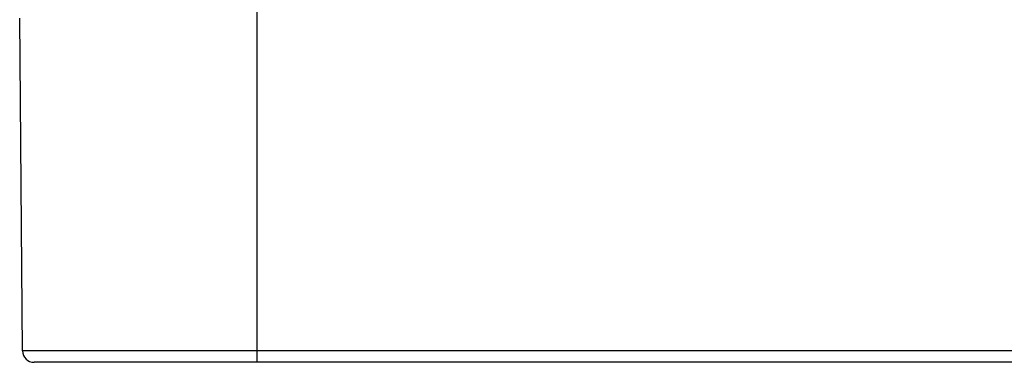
# Model space of a CAD drawing. Header units: millimetres. Extents: x 0 to 1071, y 0 to 742.
# Tile 6 of 127: x 305 to 327, y 182 to 190. Entities that reach past the tile are written whole.
import ezdxf

# ---------------------------------------------------------------- set-up
doc = ezdxf.new("R2010")
doc.units = ezdxf.units.MM
doc.header["$LTSCALE"] = 0.454724
doc.layers.add('NoLayerName_001', color=7, linetype='Continuous')

msp = doc.modelspace()

# ---------------------------------------------------------------- linework, layer by layer
at = {"layer": 'NoLayerName_001', "color": 8, "linetype": 'Continuous', "lineweight": 25}
for p, q in [((310.6275, 182.0599), (310.6275, 189.9391)), ((349.3651, 182.3118), (305.4382, 182.3118))]:
    msp.add_line(p, q, dxfattribs=at)
at = {"layer": 'NoLayerName_001', "color": 7, "linetype": 'Continuous', "lineweight": 25}
for p, q in [((305.4382, 182.3118), (305.3739, 189.6849)), ((349.1109, 182.0599), (305.6924, 182.0599))]:
    msp.add_line(p, q, dxfattribs=at)
msp.add_arc((305.6924, 182.3141), 0.2542, 180.5, 270, dxfattribs=at)

doc.saveas('drawing.dxf')
